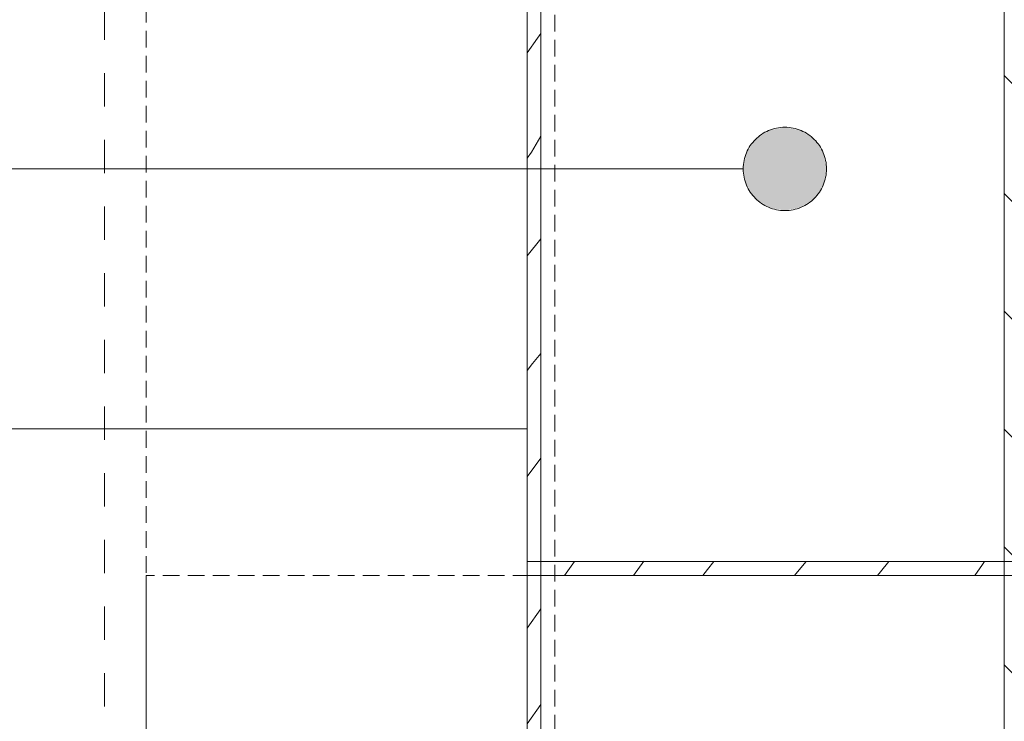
# Model space of a CAD drawing. Extents: x 180 to 4140, y 54 to 2910.
# Tile 5 of 12: x 2580 to 2934, y 1969 to 2221. Entities that reach past the tile are written whole.
import ezdxf
from ezdxf.xclip import XClip

# ---------------------------------------------------------------- set-up
doc = ezdxf.new("R2010")
doc.units = 0
doc.header["$MEASUREMENT"] = 0
doc.header["$XCLIPFRAME"] = 0
doc.linetypes.add('Przerywana', pattern=[48, 24, -24])
doc.linetypes.add('Przerywana gęsta', pattern=[18, 12, -6])
for name, color, linetype in [('220-A Ściany', 7, 'Continuous'), ('320-W Umeblowanie', 7, 'Continuous'), ('460-K Stropy', 7, 'Continuous'), ('820-G Rysunki Obrazki', 7, 'Continuous')]:
    doc.layers.add(name, color=color, linetype=linetype)

# ---------------------------------------------------------------- blocks, each defined once
blk = doc.blocks.new('*X4')
at = {"layer": '320-W Umeblowanie', "color": 94, "linetype": 'Continuous', "lineweight": 0, "ltscale": 0.5}
for p, q in [((2776.02, 2021.16), (2779.58, 2026.16)), ((2800.83, 2021.16), (2804.57, 2026.31)), ((2827.48, 2023.28), (2829.77, 2026.16)), ((2859.91, 2022.41), (2863.06, 2026.16)), ((2889.77, 2022.52), (2892.83, 2026.16)), ((2923.71, 2021.16), (2926.52, 2025.09)), ((2926.52, 2025.09), (2927.28, 2026.16)), ((2825.84, 2021.16), (2827.48, 2023.28)), ((2858.88, 2021.16), (2859.91, 2022.41)), ((2888.68, 2021.16), (2889.77, 2022.52))]:
    blk.add_line(p, q, dxfattribs=at)
blk = doc.blocks.new('*X9')
at = {"layer": '320-W Umeblowanie', "color": 94, "linetype": 'Continuous', "lineweight": 0, "ltscale": 0.5}
for p, q in [((2766.25, 2214.51), (2767.5, 2216.25)), ((2762.5, 2209.26), (2766.25, 2214.51)), ((2764.14, 2173.58), (2767.5, 2179.23)), ((2762.5, 2171.42), (2764.14, 2173.58)), ((2762.5, 2136.17), (2767.5, 2142.28)), ((2764.48, 2097.43), (2767.5, 2101.1)), ((2762.5, 2094.99), (2764.48, 2097.43)), ((2762.5, 2056.79), (2767.5, 2063.34)), ((2762.5, 2002.18), (2767.5, 2009.2)), ((2762.5, 1967.7), (2767.5, 1974.75))]:
    blk.add_line(p, q, dxfattribs=at)
blk = doc.blocks.new('Rysunek_1_1', base_point=(1129.13, 2521.41))
at = {"layer": '220-A Ściany', "linetype": 'Continuous', "lineweight": 13}
h = blk.add_hatch(dxfattribs=at)
h.set_pattern_fill('Ściany_istniejące_0001', color=8, style=0, pattern_type=2)
h.set_pattern_definition([(135, (1129.13, 2521.408), (21.2132, 21.2132), [])])
h.paths.add_polyline_path([(2934.38, 2436.41), (2934.38, 1586.36), (2941.88, 1586.36), (2941.88, 2436.41)])
at = {"layer": '820-G Rysunki Obrazki', "linetype": 'Continuous', "lineweight": 13}
blk.add_hatch(color=154, dxfattribs=at).paths.add_polyline_path([(2840.35, 2167.5), (2841.49, 2161.76), (2844.74, 2156.89), (2849.61, 2153.64), (2855.35, 2152.5), (2861.09, 2153.64), (2865.95, 2156.89), (2869.2, 2161.76), (2870.35, 2167.5), (2869.2, 2173.24), (2865.95, 2178.11), (2861.09, 2181.36), (2855.35, 2182.5), (2849.61, 2181.36), (2844.74, 2178.11), (2841.49, 2173.24)])
at = {"layer": '220-A Ściany', "color": 7, "linetype": 'Continuous', "lineweight": 13, "ltscale": 0.5, "flags": 128}
blk.add_lwpolyline([(2934.38, 2443.91), (2934.38, 1586.36)], dxfattribs=at)
at = {"layer": '320-W Umeblowanie', "color": 94, "linetype": 'Continuous', "lineweight": 0, "ltscale": 0.5, "flags": 128}
blk.add_lwpolyline([(1699.31, 2073.89), (1699.31, 2421.36), (2762.5, 2421.36), (2762.5, 2073.89)], close=True, dxfattribs=at)
at = {"layer": '320-W Umeblowanie', "color": 94, "linetype": 'Przerywana gęsta', "lineweight": 0, "ltscale": 0.5, "flags": 128}
for points in [[(2934.38, 2421.16), (2625.38, 2421.16), (2625.38, 1701.16), (2934.38, 1701.16)], [(2934.38, 2421.16), (2772.52, 2421.16), (2772.52, 2021.16), (2934.38, 2021.16)], [(2934.38, 2421.16), (2772.52, 2421.16), (2772.52, 1701.16), (2934.38, 1701.16)], [(2934.38, 2421.16), (2772.52, 2421.16), (2772.52, 1701.16), (2934.38, 1701.16)], [(2934.38, 2421.16), (2772.52, 2421.16), (2772.52, 2026.16), (2934.38, 2026.16)], [(2934.38, 2021.16), (2625.38, 2021.16), (2625.38, 1701.16), (2934.38, 1701.16)]]:
    blk.add_lwpolyline(points, close=True, dxfattribs=at)
at = {"layer": '320-W Umeblowanie', "color": 94, "linetype": 'Continuous', "lineweight": 0, "ltscale": 0.5, "flags": 128}
for points in [[(2762.5, 2421.36), (2762.5, 1701.16)], [(2767.5, 1701.16), (2767.5, 2421.36)], [(2941.88, 2026.16), (2762.52, 2026.16)], [(2762.52, 2026.16), (2762.52, 2021.16)], [(2762.52, 2021.16), (2941.88, 2021.16)]]:
    blk.add_lwpolyline(points, dxfattribs=at)
at = {"layer": '460-K Stropy', "color": 94, "linetype": 'Przerywana', "lineweight": 0, "ltscale": 0.5, "flags": 128}
blk.add_lwpolyline([(2610.36, 538.91), (2934.38, 538.91), (2934.38, 2462.41), (2610.36, 2462.41)], close=True, dxfattribs=at)
at = {"layer": '460-K Stropy', "color": 7, "linetype": 'Continuous', "lineweight": 13, "ltscale": 0.5, "flags": 128}
blk.add_lwpolyline([(3225.46, 2443.91), (2934.38, 2443.91), (2934.38, 538.91), (3113.68, 538.91)], dxfattribs=at)
at = {"layer": '820-G Rysunki Obrazki', "color": 154, "linetype": 'Continuous', "lineweight": 13, "ltscale": 0.5}
blk.add_line((2840.35, 2167.5), (826.17, 2167.5), dxfattribs=at)
blk.add_circle((2855.35, 2167.5), 15, dxfattribs=at)
at = {"color": 7, "linetype": 'Continuous', "lineweight": 13, "ltscale": 0.5}
for name in ['*X9', '*X4']:
    blk.add_blockref(name, (0, 0), dxfattribs=at)

msp = doc.modelspace()

# ---------------------------------------------------------------- block references
at = {"layer": '820-G Rysunki Obrazki', "color": 7, "linetype": 'Continuous', "lineweight": 13, "ltscale": 0.1}
ref = msp.add_blockref('Rysunek_1_1', (1129.13, 2521.41), dxfattribs=at)
XClip(ref).set_block_clipping_path([(216.0832654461, 125.6679593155), (3065.1539010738, 125.6679593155), (3065.1539010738, 275.8400681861), (3113.6815084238, 275.8400681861), (3113.6815084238, 2408.3642623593), (3225.4579691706, 2408.3642623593), (3225.4579691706, 2849.5810302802), (216.0832654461, 2849.5810302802)])

doc.saveas('drawing.dxf')
